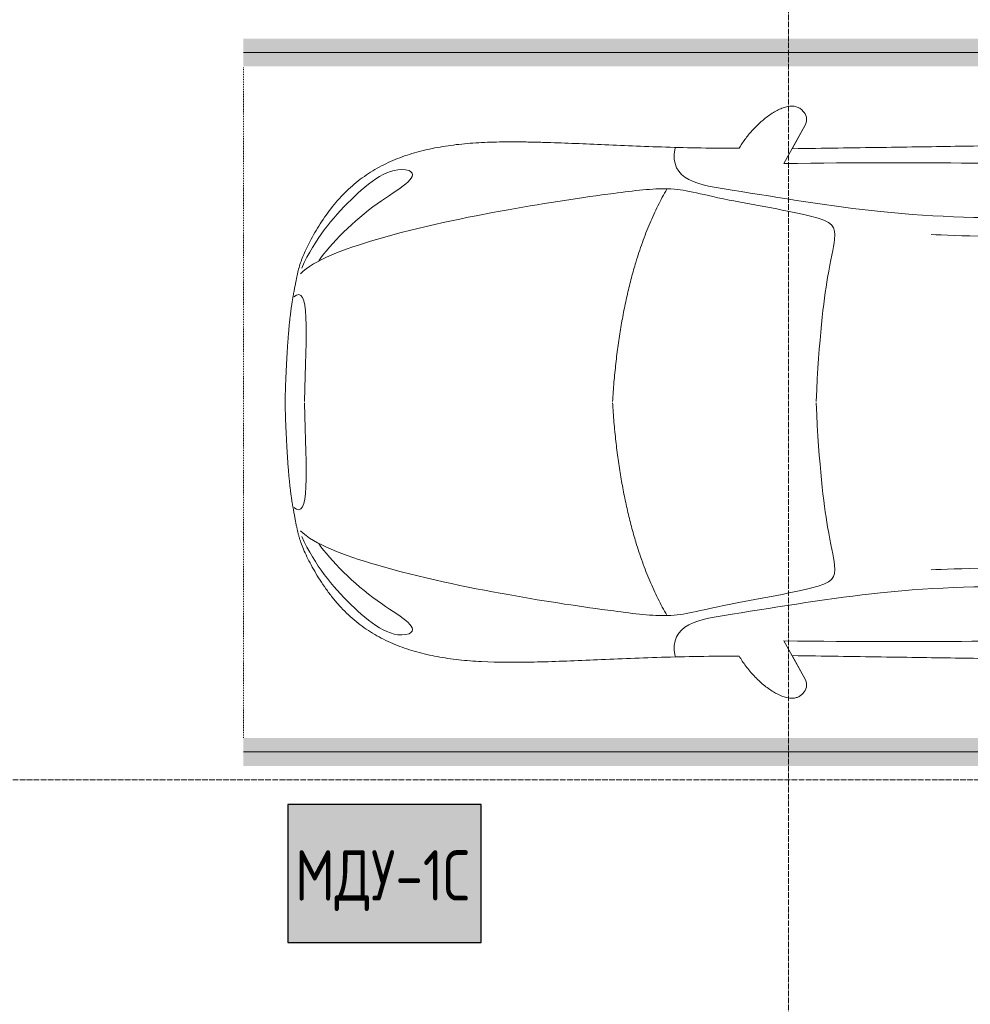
# Model space of a CAD drawing. Header units: millimetres. Extents: x -135639 to 224623, y -383017 to -59102.
# Tile 201 of 256: x 96644 to 100044, y -288318 to -284799. Entities that reach past the tile are written whole.
import ezdxf

# ---------------------------------------------------------------- set-up
doc = ezdxf.new("R2010")
doc.units = ezdxf.units.MM
for name, pattern in [('Линия сетки', [25, 20, -2.5, 0, -2.5]), ('Невидимые', [5, 3, -2]), ('Штрих_3_3_', [6, 3, -3])]:
    doc.linetypes.add(name, pattern=pattern)
for name, color, linetype, lineweight in [('A-000-M_MASS', 7, 'Continuous', 18), ('C-953-M_PARKING', 7, 'Continuous', 18), ('C-953-MH_PARKING', 7, 'Невидимые', 18), ('Z-030-M_GRID', 7, 'Continuous', 9), ('Арматура воздуховодов', 7, 'Continuous', 18), ('ОС', 5, 'Continuous', 25)]:
    doc.layers.add(name, color=color, linetype=linetype, lineweight=lineweight)
doc.layers.add('ССПС', color=5, linetype='Continuous')
doc.styles.add('1111', font='isocpeur.ttf')

# ---------------------------------------------------------------- blocks, each defined once
blk = doc.blocks.new('A_PAR_Parking - M-2663509-B2_-11_400_')
at = {"layer": 'C-953-M_PARKING', "true_color": 0xf7f9fb}
blk.add_hatch(color=7, dxfattribs=at).paths.add_polyline_path([(-1300, 2650), (-1300, -2700), (1300, -2700), (1300, 2650), (1200, 2650), (1200, -2600), (-1200, -2600), (-1200, 2650)])
at = {"layer": 'A-000-M_MASS', "color": 253, "true_color": 0xaaaaaa}
for p, q in [((-853.2, 716.7), (-993.1, 639.1)), ((853.2, 716.7), (993.1, 639.1)), ((-906.1, 687.4), (-993.1, 639.1)), ((993.1, 639.1), (906.1, 687.4))]:
    blk.add_line(p, q, dxfattribs=at)
for centre, start, end in [((-1010.2, 677.7), 223.4184, 293.9305), ((1010.2, 677.7), 246.0695, 316.5816)]:
    blk.add_arc(centre, 42.2, start, end, dxfattribs=at)
for points, knots in [([(-907.6, 876.4), (-907.6, 976), (-911.2, 1161), (-920, 1362), (-926.1, 1508.1), (-930.5, 1645.4), (-930.2, 1768.6), (-921.6, 1880.2), (-910.5, 1957.2), (-893.9, 2030.5), (-870.8, 2100), (-840.5, 2165.3), (-808.7, 2215.9), (-778.9, 2254), (-754.4, 2281.2), (-727.4, 2307.2), (-698.1, 2331.9), (-667.3, 2354.9), (-635.8, 2376.1), (-604.5, 2395.2), (-574, 2412.1), (-545.3, 2426.4), (-519.1, 2437.8), (-499.9, 2445), (-485.2, 2449.7), (-474.3, 2452.8), (-463.2, 2455.6), (-451.9, 2458.1), (-440.1, 2460.6), (-427.5, 2463), (-414, 2465.5), (-401.8, 2467.8), (-391.4, 2469.7), (-383.1, 2471.3), (-375.8, 2472.6), (-369.6, 2473.7), (-363, 2474.8), (-356.1, 2475.9), (-348.8, 2477.1), (-342.9, 2477.9), (-336.8, 2478.8), (-330.4, 2479.7), (-323.7, 2480.6), (-316.6, 2481.5), (-309.1, 2482.4), (-301.4, 2483.3), (-293.2, 2484.2), (-284.6, 2485.1), (-275.5, 2486), (-262.9, 2487.1), (-249.4, 2488.3), (-234.8, 2489.5), (-223.4, 2490.4), (-211.5, 2491.2), (-198.9, 2492.1), (-185.8, 2492.9), (-167.6, 2494), (-148.2, 2495.1), (-127.4, 2496.1), (-105.9, 2497.2), (-77.2, 2498.4), (-39.8, 2499.8), (-13, 2500.7), (0.9, 2501.1)], [-1, -1, -1, -1, -0.913265, -0.826531, -0.783163, -0.739796, -0.653061, -0.612245, -0.571429, -0.530612, -0.489796, -0.44898, -0.408163, -0.387755, -0.367347, -0.346939, -0.326531, -0.306122, -0.285714, -0.265306, -0.244898, -0.22449, -0.204082, -0.183673, -0.173469, -0.163265, -0.153061, -0.142857, -0.132653, -0.122449, -0.112245, -0.102041, -0.096939, -0.091837, -0.086735, -0.084184, -0.081633, -0.076531, -0.07398, -0.071429, -0.068878, -0.066327, -0.063776, -0.061224, -0.058673, -0.056122, -0.053571, -0.05102, -0.048469, -0.045918, -0.040816, -0.038265, -0.035714, -0.033163, -0.030612, -0.028061, -0.02551, -0.020408, -0.017857, -0.015306, -0.010204, -0.005102, 0, 0, 0, 0]), ([(0.9, 2501.1), (21.7, 2500.5), (51.4, 2499.4), (87.7, 2498), (113.2, 2496.8), (137.2, 2495.6), (159.8, 2494.4), (180.9, 2493.2), (200.8, 2491.9), (219.4, 2490.6), (236.6, 2489.3), (252.9, 2488), (267.9, 2486.6), (281.9, 2485.3), (295, 2483.9), (307, 2482.6), (319.6, 2481.1), (329.9, 2479.7), (338.4, 2478.5), (344.6, 2477.7), (350.4, 2476.8), (355.9, 2475.9), (361.2, 2475.1), (366.3, 2474.2), (371.2, 2473.4), (377.4, 2472.3), (384.7, 2471), (393, 2469.4), (403.4, 2467.5), (415.6, 2465.2), (433.6, 2461.8), (453.8, 2457.8), (475.9, 2452.6), (497.6, 2446), (520.6, 2437.4), (555.5, 2422.1), (605.5, 2395.9), (669.1, 2355.3), (729.9, 2307.4), (772.8, 2262.9), (802.5, 2224.9), (822.6, 2195.1), (840.7, 2164.2), (856.7, 2132.1), (870.9, 2098.9), (887.5, 2053.3), (903.9, 1993.8), (915.3, 1931.2), (921.9, 1879.2), (925.6, 1839.1), (928.2, 1798), (929.8, 1755.7), (930.5, 1719.5), (930.6, 1689.9), (930.5, 1667.4), (930.3, 1644.6), (929.9, 1621.4), (929.4, 1597.9), (928.5, 1566.1), (927.2, 1525.5), (924.6, 1458.6), (919.2, 1336.4), (911, 1144.9), (907.6, 970.1), (907.6, 876.4)], [-1, -1, -1, -1, -0.992347, -0.98852, -0.984694, -0.980867, -0.977041, -0.973214, -0.969388, -0.965561, -0.961735, -0.957908, -0.954082, -0.950255, -0.946429, -0.942602, -0.938776, -0.933673, -0.931122, -0.928571, -0.92602, -0.923469, -0.920918, -0.918367, -0.915816, -0.913265, -0.908163, -0.903061, -0.897959, -0.887755, -0.877551, -0.857143, -0.836735, -0.816327, -0.795918, -0.77551, -0.734694, -0.693878, -0.653061, -0.612245, -0.591837, -0.571429, -0.55102, -0.530612, -0.510204, -0.489796, -0.44898, -0.408163, -0.387755, -0.367347, -0.346939, -0.326531, -0.306122, -0.295918, -0.285714, -0.27551, -0.265306, -0.255102, -0.244898, -0.22449, -0.204082, -0.163265, -0.081633, 0, 0, 0, 0]), ([(-479.6, 2441.4), (-586, 2391.8), (-718.7, 2282.7), (-847.3, 2127.6), (-828.4, 2057)], [0, 0, 0, 0, 0.53668, 1.024735, 1.024735, 1.024735, 1.024735]), ([(-459.4, 2446), (-507.5, 2397.9), (-600.9, 2146.6), (-695.8, 1683.9), (-743.6, 1354.1), (-774.1, 1106.3), (-734.1, 996.4), (-659.8, 552.2), (-618, 522.3), (-447.3, 564.9), (-233.6, 590.3), (-1.9, 601.6)], [0, 0, 0, 0, 0.884172, 2.058368, 3.212407, 3.977765, 4.871213, 5.547774, 6.288901, 6.772879, 7.454401, 7.454401, 7.454401, 7.454401]), ([(459.4, 2446), (507.5, 2397.9), (600.9, 2146.6), (695.8, 1683.9), (743.6, 1354.1), (774.1, 1106.3), (734.1, 996.4), (659.8, 552.2), (618, 522.3), (447.3, 564.9), (233.6, 590.3), (1.9, 601.6)], [0, 0, 0, 0, 0.884172, 2.058368, 3.212407, 3.977765, 4.871213, 5.547774, 6.288901, 6.772879, 7.454401, 7.454401, 7.454401, 7.454401]), ([(479.6, 2441.4), (586, 2391.8), (718.7, 2282.7), (847.3, 2127.6), (828.4, 2057)], [0, 0, 0, 0, 0.53668, 1.024735, 1.024735, 1.024735, 1.024735]), ([(-828.4, 2057), (-802.6, 2015.7), (-728.3, 2173.2), (-566.1, 2339.3), (-504.9, 2380.6)], [0, 0, 0, 0, 0.497572, 1.022643, 1.022643, 1.022643, 1.022643]), ([(828.4, 2057), (802.6, 2015.7), (728.3, 2173.2), (566.1, 2339.3), (504.9, 2380.6)], [0, 0, 0, 0, 0.497572, 1.022643, 1.022643, 1.022643, 1.022643]), ([(-908.3, 1105.9), (-792, 1130), (-753.2, 859.4), (-662.6, 332.1), (-655.4, -196.5), (-660.5, -684.2), (-662.6, -1068.4), (-763.9, -1442.7), (-816.5, -1156.9), (-841.5, -605.2), (-856.7, -17.5), (-856.5, 453.9), (-853.2, 716.7)], [0, 0, 0, 0, 1.013953, 2.476159, 4.172855, 5.704608, 7.082231, 8.244161, 9.589947, 11.154659, 12.917121, 14.362976, 14.362976, 14.362976, 14.362976]), ([(908.3, 1105.9), (792, 1130), (753.2, 859.4), (662.6, 332.1), (655.4, -196.5), (660.5, -684.2), (662.6, -1068.4), (763.9, -1442.7), (816.5, -1156.9), (841.5, -605.2), (856.7, -17.5), (856.5, 453.9), (853.2, 716.7)], [0, 0, 0, 0, 1.013953, 2.476159, 4.172855, 5.704608, 7.082231, 8.244161, 9.589947, 11.154659, 12.917121, 14.362976, 14.362976, 14.362976, 14.362976]), ([(-1040.9, 648.7), (-1044.3, 651.7), (-1048.7, 656.6), (-1052.9, 663.7), (-1055.3, 669.5), (-1057.1, 675.4), (-1058, 681.7), (-1058.4, 688.2), (-1057.8, 701.7), (-1052.2, 723.5), (-1035.9, 755.8), (-1011.1, 789.9), (-984.6, 818.2), (-961.5, 838.8), (-943.7, 853.1), (-925.6, 865.8), (-913.6, 873), (-907.6, 876.4)], [-1, -1, -1, -1, -0.941667, -0.9125, -0.883333, -0.854167, -0.825, -0.795833, -0.766667, -0.65, -0.533333, -0.4, -0.266667, -0.2, -0.133333, -0.066667, 0, 0, 0, 0]), ([(907.6, 876.4), (912.9, 873.5), (923.4, 867.2), (944.5, 852.7), (970.5, 831.6), (999.5, 802.9), (1025.9, 770.7), (1043.2, 742.4), (1052.9, 719.4), (1057.4, 702.8), (1058.6, 689.7), (1057.9, 679.9), (1056.4, 672.8), (1054.1, 666.1), (1049.7, 657.8), (1044.8, 652.2), (1040.9, 648.7)], [-1, -1, -1, -1, -0.941667, -0.883333, -0.766667, -0.65, -0.533333, -0.4, -0.333333, -0.266667, -0.2, -0.166667, -0.133333, -0.1, -0.066667, 0, 0, 0, 0]), ([(0, -2003.8), (-45, -2003.7), (-131.8, -2001.4), (-251.9, -1990.7), (-361.8, -1973.6), (-461.5, -1950.2), (-550.8, -1921), (-629.5, -1886.4), (-686.2, -1853.3), (-726.1, -1824.5), (-753.4, -1801.8), (-773.8, -1781.9), (-788.8, -1765.5), (-799.4, -1753.1), (-809.5, -1740.4), (-818.9, -1727.5), (-827.7, -1714.4), (-836.1, -1701.2), (-843.9, -1687.9), (-851.2, -1674.4), (-857.9, -1660.8), (-864.3, -1647.2), (-870.2, -1633.6), (-875.7, -1619.8), (-880.7, -1606), (-885.4, -1592.2), (-889.8, -1578.4), (-893.7, -1564.6), (-897.4, -1550.8), (-900.7, -1537.2), (-903.9, -1523.6), (-906.6, -1510.1), (-909.2, -1496.6), (-911.6, -1483.4), (-913.8, -1470.2), (-915.7, -1457.2), (-917.5, -1444.4), (-919.2, -1431.8), (-920.9, -1419.4), (-922.8, -1403.2), (-925.1, -1383.5), (-927.6, -1360.8), (-929.8, -1338.8), (-931.7, -1317.6), (-934, -1290), (-936.3, -1256.7), (-938.2, -1217.6), (-939.4, -1178.6), (-940, -1138.8), (-940, -1097.3), (-939.4, -1038.8), (-937.7, -958.2), (-934.4, -846), (-930.5, -714.1), (-926.5, -558.6), (-922.7, -375.9), (-918.9, -163.4), (-914.9, 81.7), (-911.4, 315.4), (-908.5, 521.3), (-906.9, 630.9), (-906.1, 687.4)], [-1, -1, -1, -1, -0.97619, -0.952381, -0.928571, -0.904762, -0.880952, -0.857143, -0.833333, -0.821429, -0.809524, -0.797619, -0.791667, -0.785714, -0.779762, -0.77381, -0.767857, -0.761905, -0.755952, -0.75, -0.744048, -0.738095, -0.732143, -0.72619, -0.720238, -0.714286, -0.708333, -0.702381, -0.696429, -0.690476, -0.684524, -0.678571, -0.672619, -0.666667, -0.660714, -0.654762, -0.64881, -0.642857, -0.636905, -0.630952, -0.619048, -0.607143, -0.595238, -0.583333, -0.571429, -0.547619, -0.52381, -0.5, -0.47619, -0.452381, -0.428571, -0.380952, -0.333333, -0.285714, -0.238095, -0.190476, -0.142857, -0.095238, -0.047619, -0.02381, 0, 0, 0, 0]), ([(906.1, 687.4), (906.9, 630.9), (908.5, 521.3), (910.7, 366.9), (912.8, 221.9), (915.6, 40.8), (918.9, -163.4), (922.7, -375.9), (926.5, -558.6), (929.8, -688.2), (932.5, -780), (934.3, -843.5), (936, -902.1), (937.5, -956.3), (938.7, -1006.6), (939.6, -1053.4), (940, -1097.3), (940, -1138.8), (939.4, -1178.6), (938.2, -1217.6), (936.3, -1256.7), (934, -1290), (931.7, -1317.6), (929.8, -1338.8), (927.6, -1360.8), (925.1, -1383.5), (922.8, -1403.2), (920.9, -1419.4), (919.2, -1431.8), (917.5, -1444.4), (915.7, -1457.2), (913.8, -1470.2), (911.6, -1483.4), (909.2, -1496.6), (906.6, -1510.1), (903.9, -1523.6), (900.7, -1537.2), (897.4, -1550.8), (893.7, -1564.6), (889.8, -1578.4), (885.4, -1592.2), (880.7, -1606), (875.7, -1619.8), (870.2, -1633.6), (864.3, -1647.2), (857.9, -1660.8), (851.2, -1674.4), (843.9, -1687.9), (836.1, -1701.2), (827.7, -1714.4), (818.9, -1727.5), (809.5, -1740.4), (799.4, -1753.1), (788.8, -1765.5), (773.8, -1781.9), (753.4, -1801.8), (726.1, -1824.5), (686.2, -1853.3), (606.8, -1899.6), (494.8, -1942.4), (361.8, -1973.6), (251.9, -1990.7), (131.8, -2001.4), (45, -2003.7), (0, -2003.8)], [-1, -1, -1, -1, -0.97619, -0.952381, -0.928571, -0.904762, -0.857143, -0.809524, -0.761905, -0.714286, -0.690476, -0.666667, -0.642857, -0.619048, -0.595238, -0.571429, -0.547619, -0.52381, -0.5, -0.47619, -0.452381, -0.428571, -0.416667, -0.404762, -0.392857, -0.380952, -0.369048, -0.363095, -0.357143, -0.35119, -0.345238, -0.339286, -0.333333, -0.327381, -0.321429, -0.315476, -0.309524, -0.303571, -0.297619, -0.291667, -0.285714, -0.279762, -0.27381, -0.267857, -0.261905, -0.255952, -0.25, -0.244048, -0.238095, -0.232143, -0.22619, -0.220238, -0.214286, -0.208333, -0.202381, -0.190476, -0.178571, -0.166667, -0.142857, -0.095238, -0.071429, -0.047619, -0.02381, 0, 0, 0, 0])]:
    blk.add_open_spline(points, degree=3, knots=knots, dxfattribs=at)
for points, degree in [([(-376.2, 2469.9), (-425, 2411.7), (-256.6, 2425), (-1.9, 2431.6)], 3), ([(376.2, 2469.9), (425, 2411.7), (256.6, 2425), (1.9, 2431.6)], 3), ([(-1.9, 1329.8), (-478.1, 1299.2), (-761.9, 1135.3)], 2), ([(1.9, 1329.8), (478.1, 1299.2), (761.9, 1135.3)], 2), ([(-599.3, 190.1), (-592, 24.4), (-575.2, -588.2), (-560, -1389.4)], 3), ([(599.3, 190.1), (592, 24.4), (575.2, -588.2), (560, -1389.4)], 3)]:
    blk.add_open_spline(points, degree=degree, dxfattribs=at)
at = {"layer": 'C-953-M_PARKING', "color": 253, "true_color": 0xaaaaaa}
for p, q in [((-1250, -2650), (-1250, 2650)), ((1250, 2650), (1250, -2650))]:
    blk.add_line(p, q, dxfattribs=at)
at = {"layer": 'C-953-MH_PARKING', "color": 253, "linetype": 'Штрих_3_3_', "true_color": 0xaaaaaa}
blk.add_line((-1200, 2650), (1200, 2650), dxfattribs=at)
blk = doc.blocks.new('135_SLK_GD_AR_rvt-1-B2_-11_400_')
at = {"layer": 'C-953-M_PARKING', "color": 253, "lineweight": 18, "true_color": 0xaaaaaa, "rotation": 90.00000000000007}
blk.add_blockref('A_PAR_Parking - M-2663509-B2_-11_400_', (108650, 75550), dxfattribs=at)
blk = doc.blocks.new('-2 этаж')
at = {"layer": 'Z-030-M_GRID', "color": 253, "linetype": 'Линия сетки', "true_color": 0xaaaaaa}
for p, q in [((367042.3, -369621.8), (367042.3, -216207.4)), ((415039.4, -275727.3), (255409.6, -275727.3))]:
    blk.add_line(p, q, dxfattribs=at)
at = {"lineweight": 5}
blk.add_blockref('135_SLK_GD_AR_rvt-1-B2_-11_400_', (259092.3, -349927.3), dxfattribs=at)
blk = doc.blocks.new('ger')
at = {"lineweight": 40, "ltscale": 2, "true_color": 0xffffff}
h = blk.add_hatch(color=7, dxfattribs=at)
h.dxf.hatch_style = 1
h.paths.add_polyline_path([(491036.1, -67335.5), (491036.1, -66842.7), (490344.7, -66842.7), (490344.7, -67335.5)])
at = {"layer": 'ОС', "color": 1, "lineweight": 30}
blk.add_lwpolyline([(491036.1, -66842.7), (490344.7, -66842.7), (490344.7, -67335.5), (491036.1, -67335.5)], close=True, dxfattribs=at)
at = {"layer": 'ССПС', "color": 1, "lineweight": -2, "ltscale": 1000, "style": '1111', "width": 0.8}
blk.add_text('МДУ-1С', height=180, dxfattribs=at).set_placement((490370.6, -67185.8))

msp = doc.modelspace()

# ---------------------------------------------------------------- block references
at = {"color": 0}
msp.add_blockref('-2 этаж', (-267647.8, -11788.6), dxfattribs=at)
at = {"layer": 'Арматура воздуховодов', "lineweight": 30}
msp.add_blockref('ger', (-392741.3, -220761.8), dxfattribs=at)

doc.saveas('drawing.dxf')
